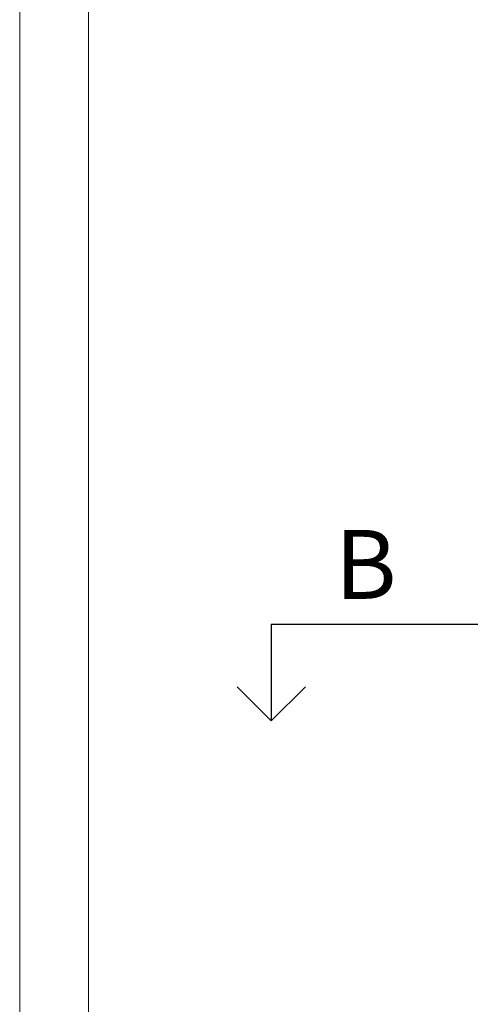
# Model space of a CAD drawing. Header units: millimetres. Extents: x -5207 to 173417, y -28809 to -6400.
# Tile 240 of 256: x 8146 to 8473, y -12115 to -11400. Entities that reach past the tile are written whole.
import ezdxf

# ---------------------------------------------------------------- set-up
doc = ezdxf.new("R2010")
doc.units = ezdxf.units.MM
doc.layers.add('m_tabela', color=7, linetype='Continuous', lineweight=15)
doc.layers.add('mr_przekroje', color=6, linetype='Continuous', lineweight=25)
doc.styles.get("Standard").update_dxf_attribs({"font": 'txt.shx'})

msp = doc.modelspace()

# ---------------------------------------------------------------- linework, layer by layer
at = {"layer": 'm_tabela'}
for p, q in [((8145.673, -8694.2257), (8145.673, -14634.2257)), ((8195.673, -8744.2257), (8195.673, -14584.2257))]:
    msp.add_line(p, q, dxfattribs=at)
at = {"layer": 'mr_przekroje'}
for points in [[(8548.141, -11839.2305), (8328.1496, -11839.2305), (8328.1496, -11909.2305)], [(8328.1496, -11909.2305), (8303.4009, -11884.4818)], [(8328.1496, -11909.2305), (8352.8983, -11884.4818)]]:
    msp.add_lwpolyline(points, dxfattribs=at)

# ---------------------------------------------------------------- texts
at = {"layer": 'mr_przekroje', "insert": (8374.3275, -11770.6768), "char_height": 50, "attachment_point": 1}
msp.add_mtext_dynamic_manual_height_columns('B', width=67.047612, gutter_width=12.5, heights=[0], dxfattribs=at)

doc.saveas('drawing.dxf')
